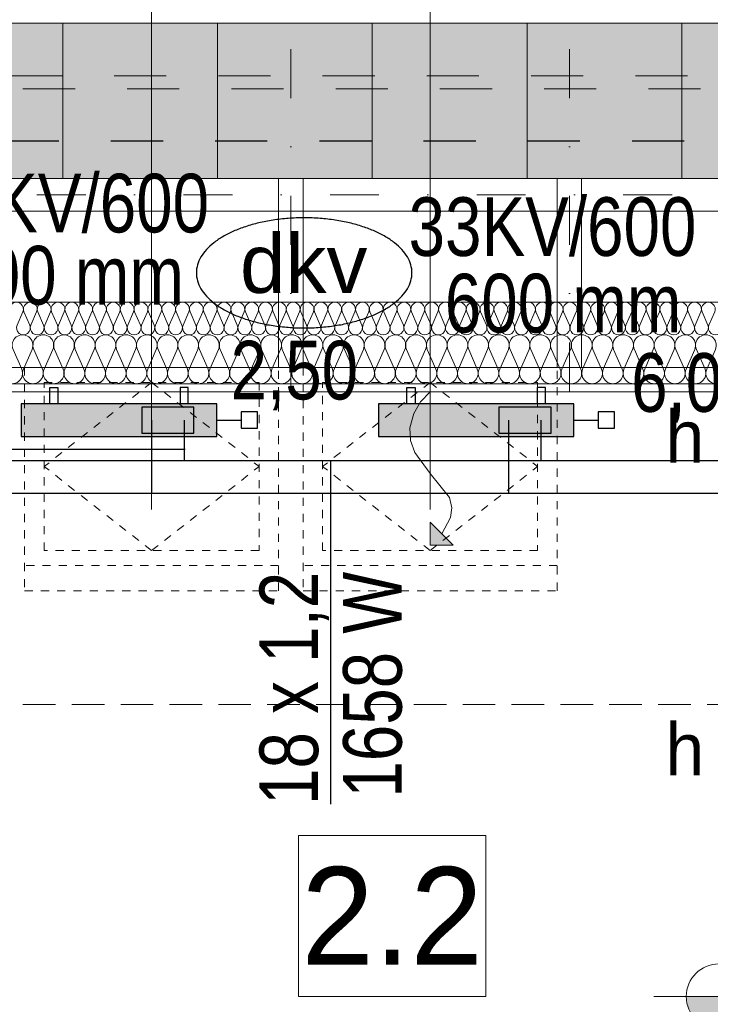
# Model space of a CAD drawing. Extents: x -440864 to -355682, y 13652 to 155872.
# Tile 159 of 179: x -418615 to -416495, y 102605 to 105627. Entities that reach past the tile are written whole.
import ezdxf
from ezdxf.lldxf.tags import DXFTag

# ---------------------------------------------------------------- set-up
doc = ezdxf.new("R2010")
doc.units = 0
doc.header["$MEASUREMENT"] = 0
doc.set_wipeout_variables(frame=1)
for name, pattern in [('Dot & Dashed', [450, 150, -150, 0, -150]), ('Hidden Line', [50, 25, -25]), ('Krawędzie ukryte', [150, 100, -50]), ('Przerywana', [320, 160, -160])]:
    doc.linetypes.add(name, pattern=pattern)
for name, color, linetype in [('#podkład', 252, 'Continuous'), ('A-Okna', 252, 'Continuous'), ('Arch ocieplenie', 252, 'Continuous'), ('INWENT RZĘDNE', 252, 'Continuous'), ('IS_Armatura_podłączeniowa_grz._dolnozas.', 7, 'SOLID'), ('IS_Armatura_Therm', 7, 'SOLID'), ('IS_Grafika', 7, 'SOLID'), ('IS_Grzejniki_Plan_rzut', 7, 'SOLID'), ('IS_Opisy_działek_Therm', 7, 'SOLID'), ('IS_Powrót', 5, 'DASH'), ('IS_Text_Armatury_Therm', 7, 'Continuous'), ('IS_Text_Odbiornikow_Therm', 7, 'Continuous'), ('IS_Zasilanie', 1, 'SOLID')]:
    doc.layers.add(name, color=color, linetype=linetype)
for name, color, linetype, lineweight in [('A-Okna_Nr_Pióra__9', 252, 'Continuous', 13), ('Arch dachowki_Nr_Pióra__81', 252, 'Continuous', 9), ('Arch ocieplenie_Nr_Pióra__44', 252, 'Continuous', 13), ('Arch okna_Nr_Pióra__41', 252, 'Continuous', 15), ('Arch opisy okien_Nr_Pióra__21', 252, 'Continuous', 9), ('Arch wykończenie_Nr_Pióra__3', 252, 'Continuous', 18), ('Arch wykończenie_Nr_Pióra__4', 252, 'Continuous', 13), ('arch wypelnienia_Nr_Pióra__2', 252, 'Continuous', 13), ('INWENT DACH_Nr_Pióra__21', 252, 'Continuous', 9), ('INWENT KONST. DREWNIANA_Nr_Pióra__2', 252, 'Continuous', 13), ('INWENT KONST. DREWNIANA_Nr_Pióra__21', 252, 'Continuous', 9), ('INWENT OPISY_Nr_Pióra__21', 252, 'Continuous', 9), ('INWENT RZĘDNE_Nr_Pióra__21', 252, 'Continuous', 9), ('INWENT WYMIARY_Nr_Pióra__21', 252, 'Continuous', 9), ('INWENT.ŚCIANY_Nr_Pióra__1', 252, 'Continuous', 25), ('INWENT.ŚCIANY_Nr_Pióra__2', 252, 'Continuous', 13), ('INWENT.ŚCIANY_Nr_Pióra__21', 252, 'Continuous', 9), ('Istniejące stropy_Nr_Pióra__5', 252, 'Continuous', 13)]:
    doc.layers.add(name, color=color, linetype=linetype, lineweight=lineweight)
doc.styles.add('GENERATED_STYLE_2', font='txt')
doc.styles.add('GENERATED_STYLE_3', font='txt')
doc.styles.get("Standard").update_dxf_attribs({"font": 'arial.ttf', "width": 0.8, "bigfont": 'BIGFONT.SHX'})
tags = doc.linetypes.add('DASH', pattern=[15, 10, -5]).pattern_tags.tags
tags[6:7] = [DXFTag(74, 4), DXFTag(75, 0), DXFTag(340, '0'), DXFTag(46, 0.0), DXFTag(50, 0.0), DXFTag(44, 0.0), DXFTag(45, 0.0)]
tags[4:5] = [DXFTag(74, 4), DXFTag(75, 0), DXFTag(340, '0'), DXFTag(46, 0.0), DXFTag(50, 0.0), DXFTag(44, 0.0), DXFTag(45, 0.0)]
tags = doc.linetypes.add('SOLID', pattern=[10, 10, 0]).pattern_tags.tags
tags[6:7] = [DXFTag(74, 4), DXFTag(75, 0), DXFTag(340, '0'), DXFTag(46, 0.0), DXFTag(50, 0.0), DXFTag(44, 0.0), DXFTag(45, 0.0)]
tags[4:5] = [DXFTag(74, 4), DXFTag(75, 0), DXFTag(340, '0'), DXFTag(46, 0.0), DXFTag(50, 0.0), DXFTag(44, 0.0), DXFTag(45, 0.0)]

# ---------------------------------------------------------------- blocks, each defined once
blk = doc.blocks.new('Izolacja cieplna 14_219', base_point=(-419654.9, 106347.6))
at = {"layer": 'Arch ocieplenie_Nr_Pióra__44', "linetype": 'Continuous'}
for p, q in [((-418635.1, 106452.9), (-418608.7, 106392.3)), ((-418603.3, 106392.3), (-418576.9, 106452.9)), ((-418571.6, 106452.9), (-418545.1, 106392.3)), ((-418539.8, 106392.3), (-418513.3, 106452.9)), ((-418508, 106452.9), (-418481.5, 106392.3)), ((-418476.2, 106392.3), (-418449.8, 106452.9)), ((-418444.4, 106452.9), (-418418, 106392.3)), ((-418412.6, 106392.3), (-418386.2, 106452.9)), ((-418380.8, 106452.9), (-418354.4, 106392.3)), ((-418349.1, 106392.3), (-418322.6, 106452.9)), ((-418317.3, 106452.9), (-418290.8, 106392.3)), ((-418285.5, 106392.3), (-418259, 106452.9)), ((-418253.7, 106452.9), (-418227.3, 106392.3)), ((-418221.9, 106392.3), (-418195.5, 106452.9)), ((-418190.1, 106452.9), (-418163.7, 106392.3)), ((-418158.3, 106392.3), (-418131.9, 106452.9)), ((-418126.6, 106452.9), (-418100.1, 106392.3)), ((-418094.8, 106392.3), (-418068.3, 106452.9)), ((-418063, 106452.9), (-418036.5, 106392.3)), ((-418031.2, 106392.3), (-418004.8, 106452.9)), ((-417999.4, 106452.9), (-417973, 106392.3)), ((-417967.6, 106392.3), (-417941.2, 106452.9)), ((-417935.8, 106452.9), (-417909.4, 106392.3)), ((-417904.1, 106392.3), (-417877.6, 106452.9)), ((-417872.3, 106452.9), (-417845.8, 106392.3)), ((-417840.5, 106392.3), (-417814, 106452.9)), ((-417808.7, 106452.9), (-417782.3, 106392.3)), ((-417776.9, 106392.3), (-417750.5, 106452.9)), ((-417745.1, 106452.9), (-417718.7, 106392.3)), ((-417713.3, 106392.3), (-417686.9, 106452.9)), ((-417681.6, 106452.9), (-417655.1, 106392.3)), ((-417649.8, 106392.3), (-417623.3, 106452.9)), ((-417618, 106452.9), (-417591.5, 106392.3)), ((-417586.2, 106392.3), (-417559.8, 106452.9)), ((-417554.4, 106452.9), (-417528, 106392.3)), ((-417522.6, 106392.3), (-417496.2, 106452.9)), ((-417490.8, 106452.9), (-417464.4, 106392.3)), ((-417459.1, 106392.3), (-417432.6, 106452.9)), ((-417427.3, 106452.9), (-417400.8, 106392.3)), ((-417395.5, 106392.3), (-417369, 106452.9)), ((-417363.7, 106452.9), (-417337.3, 106392.3)), ((-417331.9, 106392.3), (-417305.5, 106452.9)), ((-417300.1, 106452.9), (-417273.7, 106392.3)), ((-417268.3, 106392.3), (-417241.9, 106452.9)), ((-417236.6, 106452.9), (-417210.1, 106392.3)), ((-417204.8, 106392.3), (-417178.3, 106452.9)), ((-417173, 106452.9), (-417146.5, 106392.3)), ((-417141.2, 106392.3), (-417114.8, 106452.9)), ((-417109.4, 106452.9), (-417083, 106392.3)), ((-417077.6, 106392.3), (-417051.2, 106452.9)), ((-417045.8, 106452.9), (-417019.4, 106392.3)), ((-417014.1, 106392.3), (-416987.6, 106452.9)), ((-416982.3, 106452.9), (-416955.8, 106392.3)), ((-416950.5, 106392.3), (-416924, 106452.9)), ((-416918.7, 106452.9), (-416892.3, 106392.3)), ((-416886.9, 106392.3), (-416860.5, 106452.9)), ((-416855.1, 106452.9), (-416828.7, 106392.3)), ((-416823.3, 106392.3), (-416796.9, 106452.9)), ((-416791.6, 106452.9), (-416765.1, 106392.3)), ((-416759.8, 106392.3), (-416733.3, 106452.9)), ((-416728, 106452.9), (-416701.5, 106392.3)), ((-416696.2, 106392.3), (-416669.8, 106452.9)), ((-416664.4, 106452.9), (-416638, 106392.3)), ((-416632.6, 106392.3), (-416606.2, 106452.9)), ((-416600.8, 106452.9), (-416574.4, 106392.3)), ((-416569.1, 106392.3), (-416542.6, 106452.9)), ((-416537.3, 106452.9), (-416510.8, 106392.3)), ((-416505.5, 106392.3), (-416479, 106452.9))]:
    blk.add_line(p, q, dxfattribs=at)
for centre, start_param, end_param in [((-418606, 106465.7), 4.299595, 8.266775), ((-418542.4, 106465.7), 4.299595, 8.266775), ((-418478.9, 106465.7), 4.299595, 8.266775), ((-418415.3, 106465.7), 4.299595, 8.266775), ((-418351.7, 106465.7), 4.299595, 8.266775), ((-418288.2, 106465.7), 4.299595, 8.266775), ((-418224.6, 106465.7), 4.299595, 8.266775), ((-418161, 106465.7), 4.299595, 8.266775), ((-418097.4, 106465.7), 4.299595, 8.266775), ((-418033.9, 106465.7), 4.299595, 8.266775), ((-417970.3, 106465.7), 4.299595, 8.266775), ((-417906.7, 106465.7), 4.299595, 8.266775), ((-417843.2, 106465.7), 4.299595, 8.266775), ((-417779.6, 106465.7), 4.299595, 8.266775), ((-417716, 106465.7), 4.299595, 8.266775), ((-417652.4, 106465.7), 4.299595, 8.266775), ((-417588.9, 106465.7), 4.299595, 8.266775), ((-417525.3, 106465.7), 4.299595, 8.266775), ((-417461.7, 106465.7), 4.299595, 8.266775), ((-417398.2, 106465.7), 4.299595, 8.266775), ((-417334.6, 106465.7), 4.299595, 8.266775), ((-417271, 106465.7), 4.299595, 8.266775), ((-417207.4, 106465.7), 4.299595, 8.266775), ((-417143.9, 106465.7), 4.299595, 8.266775), ((-417080.3, 106465.7), 4.299595, 8.266775), ((-417016.7, 106465.7), 4.299595, 8.266775), ((-416953.2, 106465.7), 4.299595, 8.266775), ((-416889.6, 106465.7), 4.299595, 8.266775), ((-416826, 106465.7), 4.299595, 8.266775), ((-416762.4, 106465.7), 4.299595, 8.266775), ((-416698.9, 106465.7), 4.299595, 8.266775), ((-416635.3, 106465.7), 4.299595, 8.266775), ((-416571.7, 106465.7), 4.299595, 8.266775), ((-416508.2, 106465.7), 4.299595, 8.266775), ((-418637.8, 106379.5), 1.158004, 5.125183), ((-418574.2, 106379.5), 1.158004, 5.125183), ((-418510.7, 106379.5), 1.158004, 5.125183), ((-418447.1, 106379.5), 1.158004, 5.125183), ((-418383.5, 106379.5), 1.158004, 5.125183), ((-418319.9, 106379.5), 1.158004, 5.125183), ((-418256.4, 106379.5), 1.158004, 5.125183), ((-418192.8, 106379.5), 1.158004, 5.125183), ((-418129.2, 106379.5), 1.158004, 5.125183), ((-418065.7, 106379.5), 1.158004, 5.125183), ((-418002.1, 106379.5), 1.158004, 5.125183), ((-417938.5, 106379.5), 1.158004, 5.125183), ((-417874.9, 106379.5), 1.158004, 5.125183), ((-417811.4, 106379.5), 1.158004, 5.125183), ((-417747.8, 106379.5), 1.158004, 5.125183), ((-417684.2, 106379.5), 1.158004, 5.125183), ((-417620.7, 106379.5), 1.158004, 5.125183), ((-417557.1, 106379.5), 1.158004, 5.125183), ((-417493.5, 106379.5), 1.158004, 5.125183), ((-417429.9, 106379.5), 1.158004, 5.125183), ((-417366.4, 106379.5), 1.158004, 5.125183), ((-417302.8, 106379.5), 1.158004, 5.125183), ((-417239.2, 106379.5), 1.158004, 5.125183), ((-417175.7, 106379.5), 1.158004, 5.125183), ((-417112.1, 106379.5), 1.158004, 5.125183), ((-417048.5, 106379.5), 1.158004, 5.125183), ((-416984.9, 106379.5), 1.158004, 5.125183), ((-416921.4, 106379.5), 1.158004, 5.125183), ((-416857.8, 106379.5), 1.158004, 5.125183), ((-416794.2, 106379.5), 1.158004, 5.125183), ((-416730.7, 106379.5), 1.158004, 5.125183), ((-416667.1, 106379.5), 1.158004, 5.125183), ((-416603.5, 106379.5), 1.158004, 5.125183), ((-416539.9, 106379.5), 1.158004, 5.125183), ((-416476.4, 106379.5), 1.158004, 5.125183)]:
    blk.add_ellipse(centre, major_axis=(0, 31.9), ratio=0.996364, start_param=start_param, end_param=end_param, dxfattribs=at)
blk = doc.blocks.new('Izolacja cieplna 14_220', base_point=(-421534.9, 106497.6))
at = {"layer": 'Arch ocieplenie_Nr_Pióra__44', "linetype": 'Continuous'}
for p, q in [((-418623.1, 106527.4), (-418605.4, 106567.8)), ((-418601.8, 106567.8), (-418584.1, 106527.4)), ((-418580.6, 106527.4), (-418562.9, 106567.8)), ((-418559.3, 106567.8), (-418541.7, 106527.4)), ((-418538.1, 106527.4), (-418520.4, 106567.8)), ((-418516.9, 106567.8), (-418499.2, 106527.4)), ((-418495.6, 106527.4), (-418477.9, 106567.8)), ((-418474.4, 106567.8), (-418456.7, 106527.4)), ((-418453.1, 106527.4), (-418435.5, 106567.8)), ((-418431.9, 106567.8), (-418414.2, 106527.4)), ((-418410.6, 106527.4), (-418393, 106567.8)), ((-418389.4, 106567.8), (-418371.7, 106527.4)), ((-418368.2, 106527.4), (-418350.5, 106567.8)), ((-418346.9, 106567.8), (-418329.2, 106527.4)), ((-418325.7, 106527.4), (-418308, 106567.8)), ((-418304.4, 106567.8), (-418286.8, 106527.4)), ((-418283.2, 106527.4), (-418265.5, 106567.8)), ((-418262, 106567.8), (-418244.3, 106527.4)), ((-418240.7, 106527.4), (-418223, 106567.8)), ((-418219.5, 106567.8), (-418201.8, 106527.4)), ((-418198.2, 106527.4), (-418180.6, 106567.8)), ((-418177, 106567.8), (-418159.3, 106527.4)), ((-418155.7, 106527.4), (-418138.1, 106567.8)), ((-418134.5, 106567.8), (-418116.8, 106527.4)), ((-418113.3, 106527.4), (-418095.6, 106567.8)), ((-418092, 106567.8), (-418074.3, 106527.4)), ((-418070.8, 106527.4), (-418053.1, 106567.8)), ((-418049.5, 106567.8), (-418031.9, 106527.4)), ((-418028.3, 106527.4), (-418010.6, 106567.8)), ((-418007.1, 106567.8), (-417989.4, 106527.4)), ((-417985.8, 106527.4), (-417968.1, 106567.8)), ((-417964.6, 106567.8), (-417946.9, 106527.4)), ((-417943.3, 106527.4), (-417925.7, 106567.8)), ((-417922.1, 106567.8), (-417904.4, 106527.4)), ((-417900.8, 106527.4), (-417883.2, 106567.8)), ((-417879.6, 106567.8), (-417861.9, 106527.4)), ((-417858.4, 106527.4), (-417840.7, 106567.8)), ((-417837.1, 106567.8), (-417819.4, 106527.4)), ((-417815.9, 106527.4), (-417798.2, 106567.8)), ((-417794.6, 106567.8), (-417777, 106527.4)), ((-417773.4, 106527.4), (-417755.7, 106567.8)), ((-417752.2, 106567.8), (-417734.5, 106527.4)), ((-417730.9, 106527.4), (-417713.2, 106567.8)), ((-417709.7, 106567.8), (-417692, 106527.4)), ((-417688.4, 106527.4), (-417670.8, 106567.8)), ((-417667.2, 106567.8), (-417649.5, 106527.4)), ((-417645.9, 106527.4), (-417628.3, 106567.8)), ((-417624.7, 106567.8), (-417607, 106527.4)), ((-417603.5, 106527.4), (-417585.8, 106567.8)), ((-417582.2, 106567.8), (-417564.6, 106527.4)), ((-417561, 106527.4), (-417543.3, 106567.8)), ((-417539.7, 106567.8), (-417522.1, 106527.4)), ((-417518.5, 106527.4), (-417500.8, 106567.8)), ((-417497.3, 106567.8), (-417479.6, 106527.4)), ((-417476, 106527.4), (-417458.3, 106567.8)), ((-417454.8, 106567.8), (-417437.1, 106527.4)), ((-417433.5, 106527.4), (-417415.9, 106567.8)), ((-417412.3, 106567.8), (-417394.6, 106527.4)), ((-417391, 106527.4), (-417373.4, 106567.8)), ((-417369.8, 106567.8), (-417352.1, 106527.4)), ((-417348.6, 106527.4), (-417330.9, 106567.8)), ((-417327.3, 106567.8), (-417309.7, 106527.4)), ((-417306.1, 106527.4), (-417288.4, 106567.8)), ((-417284.8, 106567.8), (-417267.2, 106527.4)), ((-417263.6, 106527.4), (-417245.9, 106567.8)), ((-417242.4, 106567.8), (-417224.7, 106527.4)), ((-417221.1, 106527.4), (-417203.4, 106567.8)), ((-417199.9, 106567.8), (-417182.2, 106527.4)), ((-417178.6, 106527.4), (-417161, 106567.8)), ((-417157.4, 106567.8), (-417139.7, 106527.4)), ((-417136.1, 106527.4), (-417118.5, 106567.8)), ((-417114.9, 106567.8), (-417097.2, 106527.4)), ((-417093.7, 106527.4), (-417076, 106567.8)), ((-417072.4, 106567.8), (-417054.8, 106527.4)), ((-417051.2, 106527.4), (-417033.5, 106567.8)), ((-417029.9, 106567.8), (-417012.3, 106527.4)), ((-417008.7, 106527.4), (-416991, 106567.8)), ((-416987.5, 106567.8), (-416969.8, 106527.4)), ((-416966.2, 106527.4), (-416948.5, 106567.8)), ((-416945, 106567.8), (-416927.3, 106527.4)), ((-416923.7, 106527.4), (-416906.1, 106567.8)), ((-416902.5, 106567.8), (-416884.8, 106527.4)), ((-416881.3, 106527.4), (-416863.6, 106567.8)), ((-416860, 106567.8), (-416842.3, 106527.4)), ((-416838.8, 106527.4), (-416821.1, 106567.8)), ((-416817.5, 106567.8), (-416799.9, 106527.4)), ((-416796.3, 106527.4), (-416778.6, 106567.8)), ((-416775, 106567.8), (-416757.4, 106527.4)), ((-416753.8, 106527.4), (-416736.1, 106567.8)), ((-416732.6, 106567.8), (-416714.9, 106527.4)), ((-416711.3, 106527.4), (-416693.6, 106567.8)), ((-416690.1, 106567.8), (-416672.4, 106527.4)), ((-416668.8, 106527.4), (-416651.2, 106567.8)), ((-416647.6, 106567.8), (-416629.9, 106527.4)), ((-416626.4, 106527.4), (-416608.7, 106567.8)), ((-416605.1, 106567.8), (-416587.4, 106527.4)), ((-416583.9, 106527.4), (-416566.2, 106567.8)), ((-416562.6, 106567.8), (-416545, 106527.4)), ((-416541.4, 106527.4), (-416523.7, 106567.8)), ((-416520.1, 106567.8), (-416502.5, 106527.4)), ((-416498.9, 106527.4), (-416481.2, 106567.8))]:
    blk.add_line(p, q, dxfattribs=at)
for centre, start_param, end_param in [((-418624.8, 106576.3), 4.299595, 8.266775), ((-418582.4, 106576.3), 4.299595, 8.266775), ((-418539.9, 106576.3), 4.299595, 8.266775), ((-418497.4, 106576.3), 4.299595, 8.266775), ((-418454.9, 106576.3), 4.299595, 8.266775), ((-418412.4, 106576.3), 4.299595, 8.266775), ((-418369.9, 106576.3), 4.299595, 8.266775), ((-418327.5, 106576.3), 4.299595, 8.266775), ((-418285, 106576.3), 4.299595, 8.266775), ((-418242.5, 106576.3), 4.299595, 8.266775), ((-418200, 106576.3), 4.299595, 8.266775), ((-418157.5, 106576.3), 4.299595, 8.266775), ((-418115, 106576.3), 4.299595, 8.266775), ((-418072.6, 106576.3), 4.299595, 8.266775), ((-418030.1, 106576.3), 4.299595, 8.266775), ((-417987.6, 106576.3), 4.299595, 8.266775), ((-417945.1, 106576.3), 4.299595, 8.266775), ((-417902.6, 106576.3), 4.299595, 8.266775), ((-417860.1, 106576.3), 4.299595, 8.266775), ((-417817.7, 106576.3), 4.299595, 8.266775), ((-417775.2, 106576.3), 4.299595, 8.266775), ((-417732.7, 106576.3), 4.299595, 8.266775), ((-417690.2, 106576.3), 4.299595, 8.266775), ((-417647.7, 106576.3), 4.299595, 8.266775), ((-417605.2, 106576.3), 4.299595, 8.266775), ((-417562.8, 106576.3), 4.299595, 8.266775), ((-417520.3, 106576.3), 4.299595, 8.266775), ((-417477.8, 106576.3), 4.299595, 8.266775), ((-417435.3, 106576.3), 4.299595, 8.266775), ((-417392.8, 106576.3), 4.299595, 8.266775), ((-417350.3, 106576.3), 4.299595, 8.266775), ((-417307.9, 106576.3), 4.299595, 8.266775), ((-417265.4, 106576.3), 4.299595, 8.266775), ((-417222.9, 106576.3), 4.299595, 8.266775), ((-417180.4, 106576.3), 4.299595, 8.266775), ((-417137.9, 106576.3), 4.299595, 8.266775), ((-417095.5, 106576.3), 4.299595, 8.266775), ((-417053, 106576.3), 4.299595, 8.266775), ((-417010.5, 106576.3), 4.299595, 8.266775), ((-416968, 106576.3), 4.299595, 8.266775), ((-416925.5, 106576.3), 4.299595, 8.266775), ((-416883, 106576.3), 4.299595, 8.266775), ((-416840.6, 106576.3), 4.299595, 8.266775), ((-416798.1, 106576.3), 4.299595, 8.266775), ((-416755.6, 106576.3), 4.299595, 8.266775), ((-416713.1, 106576.3), 4.299595, 8.266775), ((-416670.6, 106576.3), 4.299595, 8.266775), ((-416628.1, 106576.3), 4.299595, 8.266775), ((-416585.7, 106576.3), 4.299595, 8.266775), ((-416543.2, 106576.3), 4.299595, 8.266775), ((-416500.7, 106576.3), 4.299595, 8.266775), ((-418603.6, 106518.9), 1.158004, 5.125183), ((-418561.1, 106518.9), 1.158004, 5.125183), ((-418518.6, 106518.9), 1.158004, 5.125183), ((-418476.2, 106518.9), 1.158004, 5.125183), ((-418433.7, 106518.9), 1.158004, 5.125183), ((-418391.2, 106518.9), 1.158004, 5.125183), ((-418348.7, 106518.9), 1.158004, 5.125183), ((-418306.2, 106518.9), 1.158004, 5.125183), ((-418263.7, 106518.9), 1.158004, 5.125183), ((-418221.3, 106518.9), 1.158004, 5.125183), ((-418178.8, 106518.9), 1.158004, 5.125183), ((-418136.3, 106518.9), 1.158004, 5.125183), ((-418093.8, 106518.9), 1.158004, 5.125183), ((-418051.3, 106518.9), 1.158004, 5.125183), ((-418008.8, 106518.9), 1.158004, 5.125183), ((-417966.4, 106518.9), 1.158004, 5.125183), ((-417923.9, 106518.9), 1.158004, 5.125183), ((-417881.4, 106518.9), 1.158004, 5.125183), ((-417838.9, 106518.9), 1.158004, 5.125183), ((-417796.4, 106518.9), 1.158004, 5.125183), ((-417753.9, 106518.9), 1.158004, 5.125183), ((-417711.5, 106518.9), 1.158004, 5.125183), ((-417669, 106518.9), 1.158004, 5.125183), ((-417626.5, 106518.9), 1.158004, 5.125183), ((-417584, 106518.9), 1.158004, 5.125183), ((-417541.5, 106518.9), 1.158004, 5.125183), ((-417499, 106518.9), 1.158004, 5.125183), ((-417456.6, 106518.9), 1.158004, 5.125183), ((-417414.1, 106518.9), 1.158004, 5.125183), ((-417371.6, 106518.9), 1.158004, 5.125183), ((-417329.1, 106518.9), 1.158004, 5.125183), ((-417286.6, 106518.9), 1.158004, 5.125183), ((-417244.1, 106518.9), 1.158004, 5.125183), ((-417201.7, 106518.9), 1.158004, 5.125183), ((-417159.2, 106518.9), 1.158004, 5.125183), ((-417116.7, 106518.9), 1.158004, 5.125183), ((-417074.2, 106518.9), 1.158004, 5.125183), ((-417031.7, 106518.9), 1.158004, 5.125183), ((-416989.2, 106518.9), 1.158004, 5.125183), ((-416946.8, 106518.9), 1.158004, 5.125183), ((-416904.3, 106518.9), 1.158004, 5.125183), ((-416861.8, 106518.9), 1.158004, 5.125183), ((-416819.3, 106518.9), 1.158004, 5.125183), ((-416776.8, 106518.9), 1.158004, 5.125183), ((-416734.3, 106518.9), 1.158004, 5.125183), ((-416691.9, 106518.9), 1.158004, 5.125183), ((-416649.4, 106518.9), 1.158004, 5.125183), ((-416606.9, 106518.9), 1.158004, 5.125183), ((-416564.4, 106518.9), 1.158004, 5.125183), ((-416521.9, 106518.9), 1.158004, 5.125183), ((-416479.4, 106518.9), 1.158004, 5.125183)]:
    blk.add_ellipse(centre, major_axis=(0, 21.3), ratio=0.998768, start_param=start_param, end_param=end_param, dxfattribs=at)
blk = doc.blocks.new('Krzywa_24', base_point=(-417354.9, 106322.6))
at = {"layer": 'A-Okna_Nr_Pióra__9', "linetype": 'Continuous'}
blk.add_hatch(color=256, dxfattribs=at).paths.add_polyline_path([(-417354.9, 105852), (-417354.5, 105922.7), (-417284.2, 105851.6)], flags=0)
for p, q in [((-417354.9, 105852), (-417354.5, 105922.7)), ((-417354.5, 105922.7), (-417284.2, 105851.6)), ((-417354.9, 105852), (-417284.2, 105851.6))]:
    blk.add_line(p, q, dxfattribs=at)
at = {"layer": 'A-Okna_Nr_Pióra__9', "linetype": 'Continuous', "flags": 128}
blk.add_lwpolyline([(-417354.9, 106322.6), (-417384.1, 106291.5), (-417405.4, 106256.4), (-417417.6, 106211.7), (-417415, 106173), (-417402.1, 106136.5), (-417354.9, 106072), (-417295.3, 105998.7), (-417288.2, 105966.7), (-417292.2, 105936.9), (-417319.4, 105887.2)], dxfattribs=at)
blk = doc.blocks.new('Koty wysokościowe_29', base_point=(-416468.4, 104466.8))
at = {"layer": 'INWENT RZĘDNE_Nr_Pióra__21', "linetype": 'Continuous'}
for points in [[(-416468.4, 104466.8), (-416368.4, 104466.8), (-416376, 104505.1), (-416397.7, 104537.5), (-416430.1, 104559.2), (-416468.4, 104566.8)], [(-416468.4, 104466.8), (-416568.4, 104466.8), (-416560.8, 104428.5), (-416539.1, 104396.1), (-416506.7, 104374.4), (-416468.4, 104366.8)]]:
    blk.add_hatch(color=256, dxfattribs=at).paths.add_polyline_path(points, flags=0)
for p, q in [((-416468.4, 104266.8), (-416468.4, 104666.8)), ((-416668.4, 104466.8), (-416268.4, 104466.8))]:
    blk.add_line(p, q, dxfattribs=at)
blk.add_circle((-416468.4, 104466.8), 100, dxfattribs=at)
at = {"layer": 'INWENT RZĘDNE_Nr_Pióra__21', "insert": (-416356.6, 104666.8), "char_height": 160, "attachment_point": 7, "style": 'GENERATED_STYLE_2'}
blk.add_mtext('{+6,31}', dxfattribs=at)
blk = doc.blocks.new('poddasze')
at = {"layer": 'arch wypelnienia_Nr_Pióra__2', "linetype": 'Continuous', "lineweight": 0}
blk.add_hatch(color=252, dxfattribs=at).paths.add_polyline_path([(-414324.9, 91140.1), (-430714.9, 91140.1), (-430714.9, 91616.3), (-414324.9, 91616.3)], flags=0)
at = {"layer": 'Arch dachowki_Nr_Pióra__81', "color": 252, "linetype": 'Continuous'}
for p, q in [((-418482.4, 91140.1), (-418482.4, 91616.3)), ((-418007.4, 91140.1), (-418007.4, 91616.3)), ((-417532.4, 91140.1), (-417532.4, 91616.3)), ((-417057.4, 91140.1), (-417057.4, 91616.3)), ((-416582.4, 91140.1), (-416582.4, 91616.3))]:
    blk.add_line(p, q, dxfattribs=at)
at = {"layer": 'Arch okna_Nr_Pióra__41', "color": 252, "linetype": 'Hidden Line'}
for p, q in [((-417819.9, 90560.1), (-418599.9, 90560.1)), ((-418599.9, 90560.1), (-418599.9, 89874.6)), ((-417819.9, 89874.6), (-417819.9, 90560.1)), ((-416964.9, 90560.1), (-417744.9, 90560.1)), ((-417744.9, 90560.1), (-417744.9, 89874.6)), ((-416964.9, 89874.6), (-416964.9, 90560.1)), ((-418539.9, 89997.7), (-418539.9, 90514.1)), ((-418539.9, 90514.1), (-417879.9, 90514.1)), ((-418209.9, 90514.1), (-418539.9, 90255.9)), ((-418209.9, 90514.1), (-417879.9, 90255.9)), ((-417879.9, 90514.1), (-417879.9, 89997.7)), ((-417684.9, 89997.7), (-417684.9, 90514.1)), ((-417684.9, 90514.1), (-417024.9, 90514.1)), ((-417354.9, 90514.1), (-417684.9, 90255.9)), ((-417354.9, 90514.1), (-417024.9, 90255.9)), ((-417024.9, 90514.1), (-417024.9, 89997.7)), ((-418209.9, 89997.7), (-418539.9, 90255.9)), ((-418209.9, 89997.7), (-417879.9, 90255.9)), ((-417354.9, 89997.7), (-417684.9, 90255.9)), ((-417354.9, 89997.7), (-417024.9, 90255.9)), ((-417879.9, 89997.7), (-418539.9, 89997.7)), ((-417024.9, 89997.7), (-417684.9, 89997.7)), ((-417819.9, 89951.7), (-418599.9, 89951.7)), ((-416964.9, 89951.7), (-417744.9, 89951.7)), ((-418599.9, 89874.6), (-417819.9, 89874.6)), ((-417744.9, 89874.6), (-416964.9, 89874.6))]:
    blk.add_line(p, q, dxfattribs=at)
at = {"layer": 'Arch opisy okien_Nr_Pióra__21', "color": 252, "linetype": 'Continuous'}
for p, q in [((-418209.9, 90123.6), (-418209.9, 92655.1)), ((-417354.9, 90123.6), (-417354.9, 92655.1))]:
    blk.add_line(p, q, dxfattribs=at)
at = {"layer": 'Arch wykończenie_Nr_Pióra__3', "color": 252, "linetype": 'Przerywana'}
blk.add_line((-430484.9, 91455.1), (-414514.9, 91455.1), dxfattribs=at)
at = {"layer": 'Arch wykończenie_Nr_Pióra__4', "color": 252, "linetype": 'Continuous'}
blk.add_line((-415254.9, 90760.1), (-421534.9, 90760.1), dxfattribs=at)
at = {"layer": 'INWENT DACH_Nr_Pióra__21', "color": 252, "linetype": 'Continuous'}
blk.add_line((-414324.9, 91616.3), (-430714.9, 91616.3), dxfattribs=at)
at = {"layer": 'INWENT KONST. DREWNIANA_Nr_Pióra__2', "color": 252, "linetype": 'Continuous'}
for p, q in [((-417819.9, 91140.1), (-417819.9, 90560.1)), ((-417744.9, 91140.1), (-417744.9, 90560.1)), ((-416964.9, 91140.1), (-416964.9, 90560.1)), ((-416889.9, 91140.1), (-416889.9, 90560.1))]:
    blk.add_line(p, q, dxfattribs=at)
at = {"layer": 'INWENT KONST. DREWNIANA_Nr_Pióra__21', "color": 252, "linetype": 'Dot & Dashed'}
for p, q in [((-417782.4, 91536.7), (-417782.4, 90485.1)), ((-416927.4, 91536.7), (-416927.4, 90485.1)), ((-430714.9, 91090.1), (-414324.9, 91090.1)), ((-430714.9, 91090.1), (-414324.9, 91090.1))]:
    blk.add_line(p, q, dxfattribs=at)
at = {"layer": 'INWENT KONST. DREWNIANA_Nr_Pióra__21', "color": 252, "linetype": 'Continuous'}
for p, q in [((-414324.9, 91140.1), (-430714.9, 91140.1)), ((-414324.9, 91040.1), (-430714.9, 91040.1))]:
    blk.add_line(p, q, dxfattribs=at)
at = {"layer": 'INWENT.ŚCIANY_Nr_Pióra__1', "color": 252, "linetype": 'Przerywana'}
blk.add_line((-429854.9, 91255.1), (-415204.9, 91255.1), dxfattribs=at)
at = {"layer": 'INWENT.ŚCIANY_Nr_Pióra__2', "color": 252, "linetype": 'Przerywana'}
blk.add_line((-430444.9, 91415.1), (-414594.9, 91415.1), dxfattribs=at)
at = {"layer": 'INWENT.ŚCIANY_Nr_Pióra__21', "color": 252, "linetype": 'Continuous'}
for p, q in [((-419654.9, 90560.1), (-415204.9, 90560.1)), ((-419654.9, 90510.1), (-415204.9, 90510.1)), ((-419654.9, 90485.1), (-415204.9, 90485.1))]:
    blk.add_line(p, q, dxfattribs=at)
at = {"layer": 'Istniejące stropy_Nr_Pióra__5', "color": 252, "linetype": 'Krawędzie ukryte'}
blk.add_line((-415204.9, 89525.1), (-421714.9, 89525.1), dxfattribs=at)
at = {"layer": 'A-Okna', "color": 252, "linetype": 'Continuous', "lineweight": 13}
blk.add_blockref('Krzywa_24', (-417354.9, 90485.1), dxfattribs=at)
at = {"layer": 'Arch ocieplenie', "color": 252, "linetype": 'Continuous', "lineweight": 13}
for name, p in [('Izolacja cieplna 14_220', (-421534.9, 90660.1)), ('Izolacja cieplna 14_219', (-419654.9, 90510.1))]:
    blk.add_blockref(name, p, dxfattribs=at)
at = {"layer": 'INWENT RZĘDNE', "color": 252}
blk.add_blockref('Koty wysokościowe_29', (-416468.4, 88629.2), dxfattribs=at)
at = {"layer": 'INWENT WYMIARY_Nr_Pióra__21', "color": 252, "linetype": 'Continuous', "char_height": 160, "attachment_point": 8, "style": 'GENERATED_STYLE_2'}
for s, insert in [('{h = 0,74}', (-416242.6, 90238.2)), ('{h = 2,47}', (-416242.6, 89278.2))]:
    blk.add_mtext(s, dxfattribs=dict(at, insert=insert))
at = {"color": 252, "linetype": 'Continuous', "ltscale": 1721616.010434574}
blk.add_wipeout([(-417759.5, 89123.7), (-417183.5, 89123.7), (-417183.5, 88629.5), (-417759.5, 88629.5)], dxfattribs=at).dxf.layer = 'INWENT OPISY_Nr_Pióra__21'
at = {"layer": 'INWENT OPISY_Nr_Pióra__21', "color": 252, "linetype": 'Continuous', "flags": 128}
blk.add_lwpolyline([(-417759.5, 89123.7), (-417183.5, 89123.7), (-417183.5, 88629.5), (-417759.5, 88629.5)], close=True, dxfattribs=at)
at = {"layer": 'INWENT OPISY_Nr_Pióra__21', "color": 252, "linetype": 'Continuous', "insert": (-417471.5, 88726.6), "char_height": 300, "attachment_point": 8, "style": 'GENERATED_STYLE_3'}
blk.add_mtext('{2.2 }', dxfattribs=at)

msp = doc.modelspace()

# ---------------------------------------------------------------- block references
at = {"layer": '#podkład', "color": 3, "lineweight": 50}
msp.add_blockref('poddasze', (0, 14000), dxfattribs=at)

# ---------------------------------------------------------------- next in the draw order: hatches: boundary and pattern name
at = {"layer": 'IS_Grzejniki_Plan_rzut', "ltscale": 10}
for points in [[(-418009.9, 104448.2), (-418609.9, 104448.2), (-418609.9, 104348.2), (-418009.9, 104348.2)], [(-416913.7, 104448.2), (-417513.7, 104448.2), (-417513.7, 104348.2), (-416913.7, 104348.2)]]:
    msp.add_hatch(color=253, dxfattribs=at).paths.add_polyline_path(points)

# ---------------------------------------------------------------- next in the draw order: linework, layer by layer
at = {"layer": 'IS_Armatura_podłączeniowa_grz._dolnozas.', "ltscale": 10}
for p, q in [((-418079.9, 104438.2), (-418239.9, 104438.2)), ((-418239.9, 104438.2), (-418239.9, 104358.2)), ((-418079.9, 104358.2), (-418079.9, 104438.2)), ((-418079.9, 104438.2), (-418079.9, 104438.2)), ((-416983.7, 104438.2), (-417143.7, 104438.2)), ((-417143.7, 104438.2), (-417143.7, 104358.2)), ((-416983.7, 104358.2), (-416983.7, 104438.2)), ((-416983.7, 104438.2), (-416983.7, 104438.2)), ((-418239.9, 104358.2), (-418079.9, 104358.2)), ((-417143.7, 104358.2), (-416983.7, 104358.2))]:
    msp.add_line(p, q, dxfattribs=at)
at = {"layer": 'IS_Armatura_Therm', "ltscale": 10}
for p, q in [((-417884.9, 104423.2), (-417934.9, 104423.2)), ((-417934.9, 104423.2), (-417934.9, 104373.2)), ((-417884.9, 104373.2), (-417884.9, 104423.2)), ((-416788.7, 104423.2), (-416838.7, 104423.2)), ((-416838.7, 104423.2), (-416838.7, 104373.2)), ((-416788.7, 104373.2), (-416788.7, 104423.2)), ((-418009.9, 104398.2), (-417934.9, 104398.2)), ((-416913.7, 104398.2), (-416838.7, 104398.2)), ((-417934.9, 104373.2), (-417884.9, 104373.2)), ((-416838.7, 104373.2), (-416788.7, 104373.2))]:
    msp.add_line(p, q, dxfattribs=at)
at = {"layer": 'IS_Grafika', "color": 7}
for points, knots in [([(-417741.6, 105019.3), (-417757.9, 105019.3), (-417789.9, 105018.1), (-417836.5, 105012.8), (-417880.4, 105004.3), (-417921.1, 104992.9), (-417958.1, 104978.8), (-417990.9, 104962.3), (-418018.9, 104943.5), (-418041.9, 104922.8), (-418059.1, 104900.2), (-418070, 104875.9), (-418072.6, 104858.7), (-418072.6, 104850.3)], [0, 0, 0, 0, 4.894746, 9.593459, 14.070318, 18.299405, 22.256676, 25.922722, 29.286934, 32.354005, 35.15393, 37.755543, 40.278576, 40.278576, 40.278576, 40.278576]), ([(-417410.6, 104850.3), (-417410.6, 104858.7), (-417413.1, 104875.9), (-417424, 104900.2), (-417441.3, 104922.8), (-417464.2, 104943.5), (-417492.3, 104962.3), (-417525, 104978.8), (-417562, 104992.9), (-417602.7, 105004.3), (-417646.6, 105012.8), (-417693.3, 105018.1), (-417725.2, 105019.3), (-417741.6, 105019.3)], [0, 0, 0, 0, 2.523033, 5.124646, 7.924571, 10.991642, 14.355854, 18.0219, 21.979171, 26.208258, 30.685117, 35.38383, 40.278576, 40.278576, 40.278576, 40.278576]), ([(-418072.6, 104850.3), (-418072.6, 104841.9), (-418070, 104824.7), (-418059.1, 104800.4), (-418041.9, 104777.8), (-418018.9, 104757), (-417990.9, 104738.3), (-417958.1, 104721.7), (-417921.1, 104707.6), (-417880.4, 104696.2), (-417836.5, 104687.7), (-417789.9, 104682.5), (-417757.9, 104681.3), (-417741.6, 104681.3)], [0, 0, 0, 0, 2.523033, 5.124646, 7.924571, 10.991642, 14.355854, 18.0219, 21.979171, 26.208258, 30.685117, 35.38383, 40.278576, 40.278576, 40.278576, 40.278576]), ([(-417741.6, 104681.3), (-417725.2, 104681.3), (-417693.3, 104682.5), (-417646.6, 104687.7), (-417602.7, 104696.2), (-417562, 104707.6), (-417525, 104721.7), (-417492.3, 104738.3), (-417464.2, 104757), (-417441.3, 104777.8), (-417424, 104800.4), (-417413.1, 104824.7), (-417410.6, 104841.9), (-417410.6, 104850.3)], [0, 0, 0, 0, 4.894746, 9.593459, 14.070318, 18.299405, 22.256676, 25.922722, 29.286934, 32.354005, 35.15393, 37.755543, 40.278576, 40.278576, 40.278576, 40.278576])]:
    msp.add_open_spline(points, degree=3, knots=knots, dxfattribs=at)
at = {"layer": 'IS_Grzejniki_Plan_rzut', "ltscale": 10}
for p, q in [((-418522.4, 104448.2), (-418522.4, 104498.2)), ((-418522.4, 104498.2), (-418497.4, 104498.2)), ((-418497.4, 104498.2), (-418497.4, 104448.2)), ((-418097.4, 104498.2), (-418122.4, 104498.2)), ((-418122.4, 104498.2), (-418122.4, 104448.2)), ((-418097.4, 104448.2), (-418097.4, 104498.2)), ((-417426.2, 104448.2), (-417426.2, 104498.2)), ((-417426.2, 104498.2), (-417401.2, 104498.2)), ((-417401.2, 104498.2), (-417401.2, 104448.2)), ((-417001.2, 104498.2), (-417026.2, 104498.2)), ((-417026.2, 104498.2), (-417026.2, 104448.2)), ((-417001.2, 104448.2), (-417001.2, 104498.2)), ((-418009.9, 104448.2), (-418609.9, 104448.2)), ((-418609.9, 104448.2), (-418609.9, 104348.2)), ((-418009.9, 104348.2), (-418009.9, 104448.2)), ((-418009.9, 104448.2), (-418009.9, 104448.2)), ((-416913.7, 104448.2), (-417513.7, 104448.2)), ((-417513.7, 104448.2), (-417513.7, 104348.2)), ((-416913.7, 104348.2), (-416913.7, 104448.2)), ((-416913.7, 104448.2), (-416913.7, 104448.2)), ((-418609.9, 104348.2), (-418009.9, 104348.2)), ((-417513.7, 104348.2), (-416913.7, 104348.2))]:
    msp.add_line(p, q, dxfattribs=at)
at = {"layer": 'IS_Opisy_działek_Therm', "ltscale": 10}
msp.add_line((-417661.2, 104274.4), (-417661.2, 103219.4), dxfattribs=at)
msp.add_lwpolyline([(-418107.4, 104308.1), (-419110.3, 104308.1)], dxfattribs=at)
at = {"layer": 'IS_Powrót', "lineweight": 30, "ltscale": 10}
for p, q in [((-418109.9, 104398.2), (-418109.9, 104274.4)), ((-417013.7, 104274.4), (-417013.7, 104398.2)), ((-419928, 104274.4), (-415540.4, 104274.4))]:
    msp.add_line(p, q, dxfattribs=at)
at = {"layer": 'IS_Zasilanie', "lineweight": 30, "ltscale": 10}
for p, q in [((-418209.9, 104398.2), (-418209.9, 104174.4)), ((-417113.7, 104174.4), (-417113.7, 104398.2)), ((-420028, 104174.4), (-415640.4, 104174.4))]:
    msp.add_line(p, q, dxfattribs=at)

# ---------------------------------------------------------------- next in the draw order: texts
at = {"layer": 'IS_Grafika', "color": 7, "lineweight": 40}
msp.add_text('dkv', height=180, dxfattribs=at).set_placement((-417938.6, 104788.7))
at = {"layer": 'IS_Opisy_działek_Therm', "ltscale": 10, "char_height": 180, "rotation": 90}
for s, insert, attachment_point in [('\\fArial|b0|i0;18 x 1,2', (-417665.3, 103932.6), 9), ('\\fArial|b0|i0;1658 W', (-417622.1, 103932.6), 3)]:
    msp.add_mtext(s, dxfattribs=dict(at, insert=insert, attachment_point=attachment_point))
at = {"layer": 'IS_Text_Armatury_Therm', "linetype": 'SOLID', "ltscale": 10, "char_height": 180, "attachment_point": 9}
for s, insert in [('\\fArial|b0|i0;2,50  ', (-417576.1, 104428.2)), ('\\fArial|b0|i0;6,00  ', (-416346.3, 104390.3))]:
    msp.add_mtext(s, dxfattribs=dict(at, insert=insert))
at = {"layer": 'IS_Text_Odbiornikow_Therm', "linetype": 'SOLID', "ltscale": 10, "char_height": 180}
for s, insert, attachment_point in [('\\fArial|b0|i0;600 mm', (-418837.3, 104750.4), 7), ('\\fArial|b0|i0;33KV/600', (-418033.6, 104971.8), 9), ('\\fArial|b0|i0;600 mm', (-417309.9, 104664.8), 7), ('\\fArial|b0|i0;33KV/600', (-416537.5, 104899.7), 9)]:
    msp.add_mtext(s, dxfattribs=dict(at, insert=insert, attachment_point=attachment_point))

doc.saveas('drawing.dxf')
